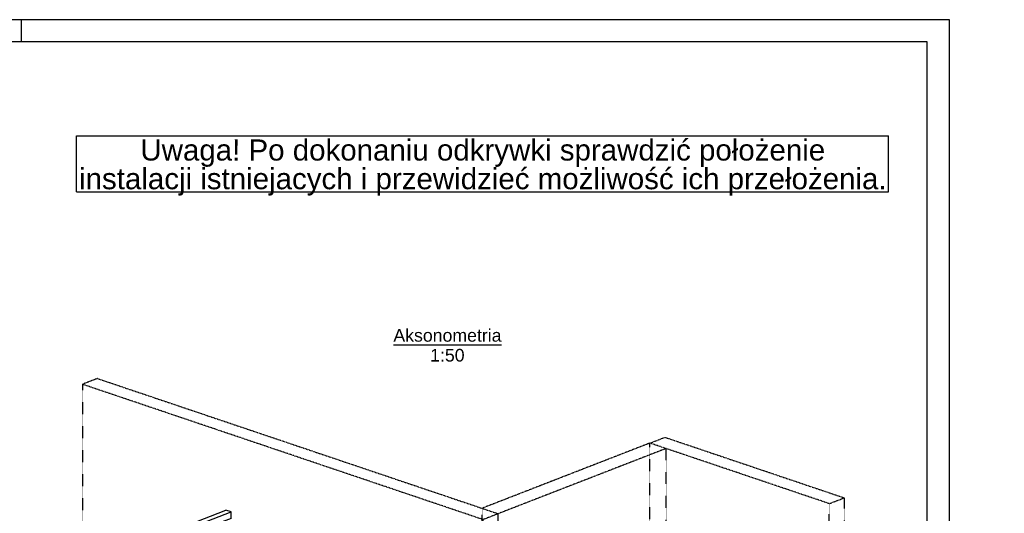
# Model space of a CAD drawing. Header units: millimetres. Extents: x -11738 to 23883, y -17414 to 12286.
# Tile 27 of 27: x 12741 to 23883, y 6693 to 12286. Entities that reach past the tile are written whole.
import ezdxf

# ---------------------------------------------------------------- set-up
doc = ezdxf.new("R2010")
doc.units = ezdxf.units.MM
doc.linetypes.add('DXK_LINE_DOT2', pattern=[3.9198, 1.9599, -1.9599])
doc.linetypes.add('DXK_LINE_DOT4', pattern=[0.9408, 0.4704, -0.4704])
doc.styles.add('Arial', font='ARIAL.TTF', dxfattribs={"height": 0.2})

# ---------------------------------------------------------------- blocks, each defined once
blk = doc.blocks.new('Unknown-7906501-15078')
at = {"color": 7, "linetype": 'Continuous'}
for p, q in [((23262, 12286), (-11738, 12286)), ((12762, 12036), (12762, 12286)), ((23262, 12286), (23012, 12286)), ((23262, -17414), (23262, 12286)), ((23012, 12036), (-11488, 12036)), ((23012, -17164), (23012, 12036))]:
    blk.add_line(p, q, dxfattribs=at)
blk = doc.blocks.new('Unknown-7906501-11 - 15113')
at = {"color": 3, "linetype": 'Continuous'}
blk.add_line((16970, 8601), (18192, 8601), dxfattribs=at)
at = {"color": 0, "linetype": 'Continuous'}
for points in [[(18192, 8638), (18192, 8788), (16970, 8788), (16970, 8638)], [(17775, 8413), (17775, 8563), (17386, 8563), (17386, 8413)]]:
    blk.add_wipeout(points, dxfattribs=at)
at = {"color": 3, "linetype": 'Continuous', "style": 'Arial'}
for s, height, p in [('Aksonometria', 143.26, (16970, 8638)), ('1:50', 143.3, (17386, 8413))]:
    blk.add_text(s, height=height, dxfattribs=at).set_placement(p)
blk = doc.blocks.new('Part-7906501-48980 - 15113')
at = {"color": 4, "linetype": 'DXK_LINE_DOT4'}
for p, q in [((13621, 8221), (13451, 8155)), ((17985, 6622), (13451, 8155)), ((13451, 8155), (13451, -2796)), ((13621, 8221), (18156, 6689)), ((18156, 6689), (17985, 6622)), ((18156, 5629), (18156, 6689)), ((17985, 5640), (17985, 6622)), ((17985, 3199), (17985, 5536)), ((18156, 3187), (18156, 5525)), ((17985, -2838), (17985, 3095)), ((18156, -2771), (18156, 3083)), ((17985, -4329), (13451, -2796)), ((17985, -4329), (17985, -3388)), ((18156, -4263), (18156, -3446)), ((18156, -4263), (17985, -4329))]:
    blk.add_line(p, q, dxfattribs=at)
blk = doc.blocks.new('Part-7906501-48981 - 15113')
at = {"color": 4, "linetype": 'DXK_LINE_DOT4'}
for p, q in [((19872, 7489), (17973, 6750)), ((20055, 7427), (19872, 7489)), ((20055, 7427), (18156, 6689)), ((20055, 5876), (20055, 7427)), ((17973, 5641), (17973, 6750)), ((20055, 4770), (20055, 5759)), ((17973, 3199), (17973, 5537)), ((20055, 3434), (20055, 4465)), ((20055, 2847), (20055, 3317)), ((17973, -2842), (17973, 3095)), ((20055, 1741), (20055, 2730)), ((20055, 405), (20055, 1436)), ((20055, 230), (20055, 288)), ((17973, -4201), (17973, -3384)), ((18156, -4263), (19279, -3826)), ((17973, -4201), (18156, -4263))]:
    blk.add_line(p, q, dxfattribs=at)
blk = doc.blocks.new('Part-7906501-16603 - 15113')
at = {"color": 5, "linetype": 'Continuous'}
for p, q in [((14208, 6393), (15074, 6730)), ((14267, 6374), (15133, 6710)), ((15133, 6710), (15074, 6730)), ((15133, 6636), (15133, 6710)), ((15133, 6636), (15004, 6585)), ((14813, 6511), (14369, 6339)), ((14267, 6374), (14208, 6393))]:
    blk.add_line(p, q, dxfattribs=at)
at = {"color": 8, "linetype": 'DXK_LINE_DOT2'}
for p, q in [((15004, 6585), (14813, 6511)), ((14208, 6319), (14208, 6393)), ((14211, 6322), (14211, 6389)), ((14211, 6389), (14264, 6371)), ((14264, 6371), (14264, 6304)), ((14208, 6319), (14267, 6299)), ((14264, 6342), (14211, 6322)), ((14264, 6304), (14211, 6322)), ((14369, 6339), (14267, 6299))]:
    blk.add_line(p, q, dxfattribs=at)
blk = doc.blocks.new('Part-7906501-100702 - 15113')
at = {"color": 4, "linetype": 'DXK_LINE_DOT4'}
for p, q in [((19872, 7489), (20043, 7555)), ((19872, 5805), (19872, 7489)), ((20043, 7555), (22072, 6869)), ((21902, 6803), (20055, 7427)), ((21902, 6803), (22072, 6869)), ((21902, -4148), (21902, 6803)), ((22072, 6869), (22072, -4082)), ((20165, 6337), (20335, 6403)), ((20335, 5985), (20335, 6403)), ((20165, 6337), (20740, 6142)), ((20165, 5918), (20165, 6337)), ((20901, 6088), (21101, 6020)), ((21101, 3811), (21101, 6020)), ((20165, 4986), (20165, 5801)), ((20335, 5323), (20335, 5868)), ((19872, 4848), (19872, 5688)), ((20335, 4294), (20335, 5073)), ((19872, 4409), (19872, 4684)), ((20165, 4498), (20165, 4737)), ((20165, 4128), (20165, 4334)), ((19872, 3363), (19872, 4160)), ((20165, 4128), (20295, 4178)), ((20165, 4128), (20405, 4046)), ((20452, 4154), (20742, 4057)), ((20855, 4018), (21271, 3878)), ((20597, 3982), (20742, 3933)), ((20855, 3894), (21101, 3811)), ((21101, 3811), (21271, 3878)), ((19872, 2776), (19872, 3246)), ((20165, 3261), (20335, 3327)), ((20165, 3261), (20676, 3088)), ((20165, 2889), (20165, 3261)), ((20335, 2956), (20335, 3327)), ((20855, 3028), (21101, 2945)), ((21101, 736), (21101, 2945)), ((20335, 2294), (20335, 2839)), ((20165, 1957), (20165, 2772)), ((19872, 1819), (19872, 2659)), ((20335, 1265), (20335, 2044)), ((20165, 1469), (20165, 1708)), ((19872, 1380), (19872, 1655)), ((20165, 1052), (20165, 1305)), ((19872, 334), (19872, 1131)), ((20165, 1052), (20324, 1114)), ((20165, 1052), (20459, 952)), ((20506, 1060), (20742, 981)), ((20855, 943), (21271, 802)), ((20651, 888), (20742, 857)), ((20855, 819), (21101, 736)), ((21101, 736), (21271, 802)), ((20165, 167), (20335, 233)), ((20335, 177), (20335, 233)), ((19872, 173), (19872, 217)), ((20165, 167), (20289, 125)), ((20165, -17), (20165, 167)), ((20335, -120), (20335, 6)), ((20405, 85), (20650, 3)), ((20165, -309), (20165, -303)), ((20335, -243), (20335, -237)), ((21123, -2242), (21271, -2292)), ((21123, -2350), (21271, -2292)), ((20262, -3594), (21902, -4148)), ((22072, -4082), (21902, -4148))]:
    blk.add_line(p, q, dxfattribs=at)
blk = doc.blocks.new('Text-7906501-150000')
at = {"color": 0, "linetype": 'Continuous'}
for points in [[(21850, 10690), (21850, 10940), (14107, 10940), (14107, 10690)], [(22544, 10365), (22544, 10615), (13413, 10615), (13413, 10365)]]:
    blk.add_wipeout(points, dxfattribs=at)
at = {"color": 96, "linetype": 'Continuous'}
for p, q in [((13383, 10970), (22574, 10970)), ((13383, 10335), (13383, 10970)), ((22574, 10335), (22574, 10970)), ((13383, 10335), (22574, 10335))]:
    blk.add_line(p, q, dxfattribs=at)
at = {"color": 96, "linetype": 'Continuous', "style": 'Arial'}
for s, p in [('Uwaga! Po dokonaniu odkrywki sprawdzić położenie', (14107, 10690)), ('instalacji istniejacych i przewidzieć możliwość ich przełożenia.', (13413, 10365))]:
    blk.add_text(s, height=238.77, dxfattribs=at).set_placement(p)

msp = doc.modelspace()

# ---------------------------------------------------------------- block references
for name in ['Unknown-7906501-15078', 'Part-7906501-48980 - 15113', 'Part-7906501-48981 - 15113', 'Part-7906501-100702 - 15113', 'Part-7906501-16603 - 15113']:
    msp.add_blockref(name, (0, 0))

# ---------------------------------------------------------------- next in the draw order: block references
for name in ['Text-7906501-150000', 'Unknown-7906501-11 - 15113']:
    msp.add_blockref(name, (0, 0))

doc.saveas('drawing.dxf')
